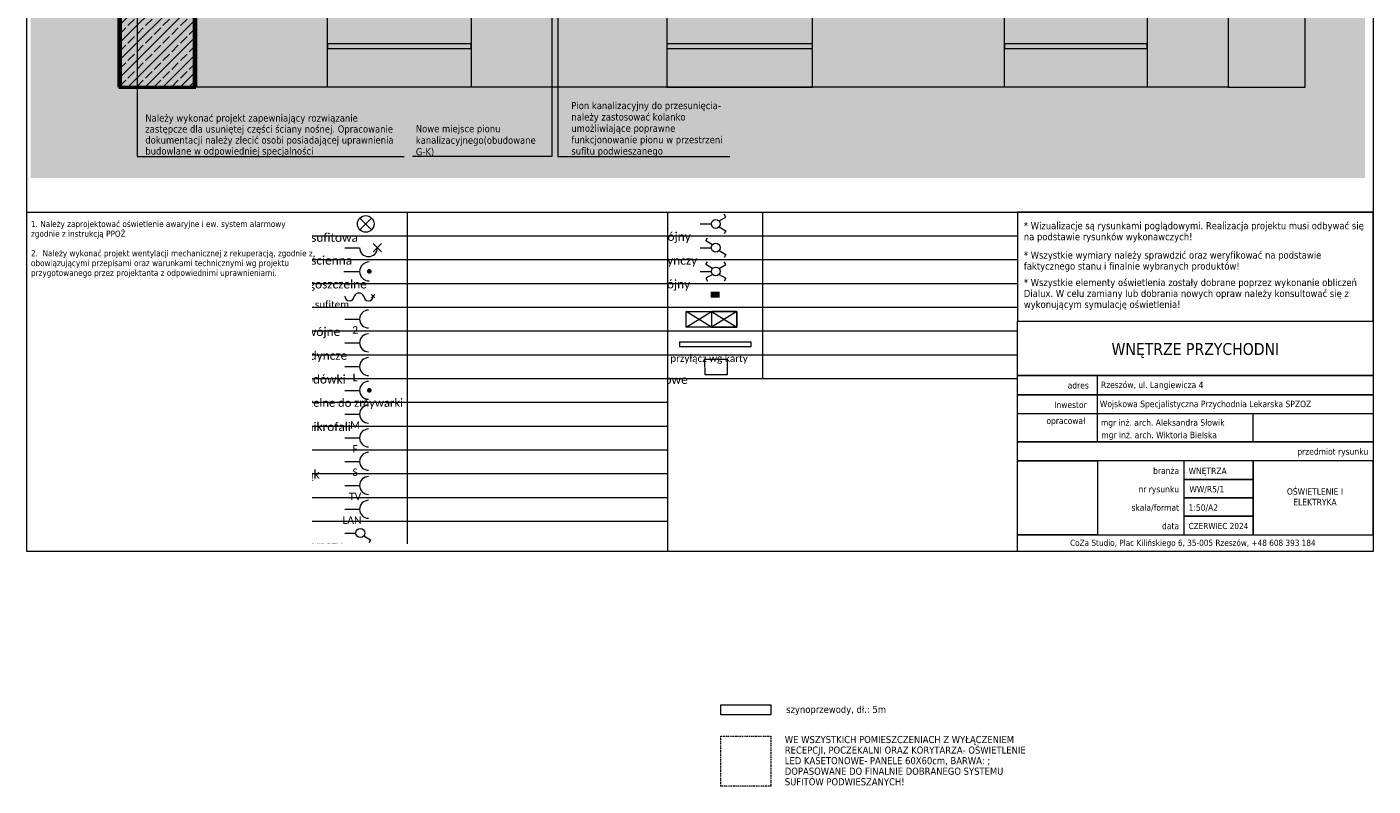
# Model space of a CAD drawing. Extents: x 70 to 5870, y -423 to 4155.
# Tile 1 of 26: x 70 to 2900, y -423 to 1173. Entities that reach past the tile are written whole.
import ezdxf
from ezdxf.xclip import XClip

# ---------------------------------------------------------------- set-up
doc = ezdxf.new("R2010")
doc.units = 0
doc.header["$MEASUREMENT"] = 0
doc.header["$XCLIPFRAME"] = 0
doc.linetypes.add('Kropki i Kreski', pattern=[36, 18, -9, 0, -9])
doc.linetypes.add('Przerywana gęsta', pattern=[18, 12, -6])
for name, color, linetype, lineweight in [('!elektryka_Nr_pióra__23', 7, 'Continuous', 13), ('!elektryka_Nr_pióra__41', 7, 'Continuous', 13), ('!tekst_Nr_pióra__1', 7, 'Continuous', 50), ('!tekst_Nr_pióra__41', 7, 'Continuous', 13), ('0_Nr_pióra__1', 7, 'Continuous', 50), ('0_Nr_pióra__41', 7, 'Continuous', 13), ('230-A Ściany działowe_Nr_pióra__1', 7, 'Continuous', 50), ('810-G Ogólne_Nr_pióra__30', 255, 'Continuous', 13), ('810-G Ogólne_Nr_pióra__5', 255, 'Continuous', 0), ('arkusz_Nr_pióra__5', 7, 'Continuous', 15), ('OW_tabela_stałe_Nr_pióra__5', 7, 'Continuous', 15)]:
    doc.layers.add(name, color=color, linetype=linetype, lineweight=lineweight)
for name, color, linetype, lineweight, true_color in [('!elektryka_Nr_pióra__83', 7, 'Continuous', 20, 0xff2d2d), ('arkusz_Nr_pióra__83', 7, 'Continuous', 20, 0xfedf07), ('tekst_Nr_pióra__83', 7, 'Continuous', 20, 0xfedf07), ('tekst_Nr_pióra__84', 7, 'Continuous', 5, 0xa5a5a5)]:
    doc.layers.add(name, color=color, linetype=linetype, lineweight=lineweight, true_color=true_color)
for name, color, linetype in [('230-A Ściany działowe', 7, 'Continuous'), ('820-G Rysunki Obrazki', 7, 'Continuous'), ('arkusz', 7, 'Continuous')]:
    doc.layers.add(name, color=color, linetype=linetype)
doc.styles.add('GENERATED_STYLE_1', font='txt')
doc.styles.add('GENERATED_STYLE_4', font='txt')
picture_1 = doc.add_image_def('image1.jpg', size_in_pixel=(768, 710))
pattern_1 = [(0, (365.15, 2600.682), (0, 17.3205), [0, -10]), (0, (370.15, 2609.342), (0, 17.3205), [0, -10])]

# ---------------------------------------------------------------- blocks, each defined once
blk = doc.blocks.new('Rysunek_4_2', base_point=(365.2, 2600.7))
at = {"layer": '230-A Ściany działowe', "linetype": 'Continuous', "lineweight": 0, "ltscale": 0.1, "true_color": 0x000000}
h = blk.add_hatch(dxfattribs=at)
h.set_pattern_fill('Tynk_0002', color=18, style=0, pattern_type=2)
h.set_pattern_definition(pattern_1)
h.paths.add_polyline_path([(263.2, 1046.7), (266.2, 1046.7), (266.2, 1822.7), (263.2, 1822.7)])
h = blk.add_hatch(dxfattribs=at)
h.set_pattern_fill('Beton_zbrojony_0002', color=18, style=0, pattern_type=2)
h.set_pattern_definition([(45, (365.15, 2600.682), (-18.38478, 18.38478), []), (45, (355.958, 2609.874), (-18.38478, 18.38478), [19.5, -6.5])])
h.paths.add_polyline_path([(266.2, 1046.7), (422.2, 1046.7), (422.2, 1822.7), (266.2, 1822.7)])
h = blk.add_hatch(dxfattribs=at)
h.set_pattern_fill('Tynk_0002', color=18, style=0, pattern_type=2)
h.set_pattern_definition(pattern_1)
h.paths.add_polyline_path([(422.2, 1046.7), (425.2, 1046.7), (425.2, 1822.7), (422.2, 1822.7)])
at = {"layer": '!tekst_Nr_pióra__41', "color": 7, "linetype": 'Continuous', "lineweight": 13, "ltscale": 0.1}
for p, q in [((302, 1829.1), (302, 900.4)), ((302, 900.4), (311.7, 900.4)), ((311.7, 900.4), (863.1, 900.4))]:
    blk.add_line(p, q, dxfattribs=at)
at = {"layer": '0_Nr_pióra__41', "color": 7, "linetype": 'Continuous', "lineweight": 13, "ltscale": 0.1}
for p, q in [((1186.4, 1902.2), (1186.4, 900.4)), ((1173.4, 1764.8), (1173.4, 900.4)), ((1156.4, 900.4), (880.4, 900.4)), ((1173.4, 900.4), (1156.4, 900.4)), ((1186.4, 900.4), (1207.3, 900.4)), ((1207.3, 900.4), (1547.5, 900.4))]:
    blk.add_line(p, q, dxfattribs=at)
at = {"layer": '230-A Ściany działowe_Nr_pióra__1', "color": 7, "linetype": 'Continuous', "lineweight": 50, "ltscale": 0.1}
for p, q in [((266.2, 1822.7), (266.2, 1046.7)), ((422.2, 1046.7), (422.2, 1822.7))]:
    blk.add_line(p, q, dxfattribs=at)
at = {"layer": '230-A Ściany działowe_Nr_pióra__1', "color": 7, "linetype": 'Continuous', "lineweight": 50, "ltscale": 0.1, "flags": 128}
for points in [[(263.2, 1822.7), (263.2, 1046.7)], [(425.2, 1046.7), (425.2, 1822.7)], [(263.2, 1046.7), (266.2, 1046.7)], [(266.2, 1046.7), (422.2, 1046.7)], [(422.2, 1046.7), (425.2, 1046.7)]]:
    blk.add_lwpolyline(points, dxfattribs=at)
at = {"layer": 'tekst_Nr_pióra__84', "color": 253, "linetype": 'Continuous', "lineweight": 5, "ltscale": 0.1, "true_color": 0xa5a5a5, "flags": 128}
for points in [[(2595.2, 3978.7), (2595.2, 1046.7), (2757.2, 1046.7), (2757.2, 3978.7)], [(2595.2, 1046.7), (425.2, 1046.7), (425.2, 1208.7), (2595.2, 1208.7)], [(702.1, 1208.7), (1004.1, 1208.7), (1004.1, 1046.7), (702.1, 1046.7)], [(1415.2, 1046.7), (1721.2, 1046.7), (1721.2, 1208.7), (1415.2, 1208.7)], [(2125.2, 1208.7), (2425.2, 1208.7), (2425.2, 1046.7), (2125.2, 1046.7)], [(1004.1, 1137.7), (702.1, 1137.7), (702.1, 1127.7), (1004.1, 1127.7)], [(1721.2, 1137.7), (1415.2, 1137.7), (1415.2, 1127.7), (1721.2, 1127.7)], [(2425.2, 1137.7), (2125.2, 1137.7), (2125.2, 1127.7), (2425.2, 1127.7)]]:
    blk.add_lwpolyline(points, close=True, dxfattribs=at)
at = {"layer": '!tekst_Nr_pióra__1', "color": 7, "linetype": 'Continuous', "lineweight": 50, "insert": (318.9, 900.5), "char_height": 15, "width": 536.938, "attachment_point": 7, "line_spacing_factor": 0.924234, "style": 'GENERATED_STYLE_1'}
blk.add_mtext('\\A1;{\\pql;\\fTahoma|b0|i0|c238|p34;Należy wykonać projekt zapewniający rozwiązanie zastępcze dla usuniętej części ściany nośnej. Opracowanie dokumentacji należy zlecić osobi posiadającej uprawnienia budowlane w odpowiedniej specjalności}', dxfattribs=at)
at = {"layer": '0_Nr_pióra__1', "color": 7, "linetype": 'Continuous', "lineweight": 50, "char_height": 15, "attachment_point": 7, "style": 'GENERATED_STYLE_1'}
for s, insert, width, line_spacing_factor in [('\\A1;{\\pql;\\fTahoma|b0|i0|c238|p34;Pion kanalizacyjny do przesunięcia- należy zastosować kolanko umożliwiające poprawne funkcjonowanie pionu w przestrzeni sufitu podwieszanego}', (1214.5, 900.5), 325.732, 0.954551), ('\\A1;{\\pql;\\fTahoma|b0|i0|c238|p34;Nowe miejsce pionu kanalizacyjnego(obudowa\\fTahoma|b0|i0|c238|p34;ne\\fTahoma|b0|i0|c238|p34; G-K)}', (887.6, 900.6), 261.597, 0.967169)]:
    blk.add_mtext(s, dxfattribs=dict(at, insert=insert, width=width, line_spacing_factor=line_spacing_factor))
blk = doc.blocks.new('Rysunek_6_5', base_point=(-3318.5, -2620.9))
at = {"layer": '!elektryka_Nr_pióra__83', "linetype": 'Continuous', "lineweight": 20, "ltscale": 0.1, "true_color": 0xff2d2d}
for points in [[(789.8, 654, 1), (789.8, 664, 1)], [(789.8, 403.9, 1), (789.8, 413.9, 1)]]:
    blk.add_hatch(color=20, dxfattribs=at).paths.add_polyline_path(points)
at = {"layer": '!elektryka_Nr_pióra__23', "color": 7, "linetype": 'Continuous', "lineweight": 13, "ltscale": 0.1}
for p, q in [((669.4, 783.9), (1416.7, 783.9)), ((869.4, 782), (869.4, 86)), ((669.4, 733.9), (1416.7, 733.9)), ((669.4, 683.9), (1416.7, 683.9)), ((669.4, 633.9), (1416.7, 633.9)), ((669.4, 583.9), (1416.7, 583.9)), ((669.4, 533.9), (1416.7, 533.9)), ((669.4, 483.9), (1416.7, 483.9)), ((669.4, 433.9), (1416.7, 433.9)), ((669.4, 383.9), (1416.7, 383.9)), ((669.4, 333.9), (1416.7, 333.9)), ((669.4, 283.9), (1416.7, 283.9)), ((669.4, 233.9), (1416.7, 233.9)), ((669.4, 183.9), (1416.7, 183.9)), ((669.4, 133.9), (1416.7, 133.9))]:
    blk.add_line(p, q, dxfattribs=at)
at = {"layer": '!elektryka_Nr_pióra__83', "color": 20, "linetype": 'Continuous', "lineweight": 20, "ltscale": 0.1, "true_color": 0xff2d2d}
for p, q in [((794.6, 771.2), (770, 746.6)), ((770, 771.2), (794.6, 746.6)), ((738.1, 708.9), (769.4, 708.9)), ((798.1, 700.1), (815.7, 717.7)), ((798.1, 717.7), (815.7, 700.1)), ((736.1, 658.9), (769.4, 658.9)), ((794.6, 610.7), (801.7, 603.6)), ((794.6, 603.6), (801.7, 610.7)), ((738.1, 558.9), (769.4, 558.9)), ((738.1, 508.9), (769.4, 508.9)), ((738.1, 458.9), (769.4, 458.9)), ((738.1, 408.9), (769.4, 408.9)), ((738.1, 358.9), (769.4, 358.9)), ((738.1, 308.9), (769.4, 308.9)), ((738.1, 259.6), (769.4, 259.6)), ((738.1, 208.9), (769.4, 208.9)), ((738.1, 158.9), (769.4, 158.9)), ((738.1, 108.9), (761.6, 108.9)), ((778, 102.7), (792.2, 94.5)), ((792.2, 94.5), (788.7, 88.4))]:
    blk.add_line(p, q, dxfattribs=at)
for centre, radius in [((782.3, 758.9), 17.4), ((771, 108.9), 9.38)]:
    blk.add_circle(centre, radius, dxfattribs=at)
for centre, radius, start, end in [((788.1, 708.9), 18.8, 180, 0), ((789.4, 658.9), 20, 90, 270), ((748.1, 607.2), 10, 180, 0), ((768.1, 602.3), 11.1, 25.8302, 154.1698), ((788.1, 607.2), 10, 180, 0), ((788.1, 558.9), 18.8, 90, 270), ((788.1, 508.9), 18.8, 90, 270), ((788.1, 458.9), 18.8, 90, 270), ((788.1, 408.9), 18.8, 90, 270), ((788.1, 358.9), 18.8, 90, 270), ((788.1, 308.9), 18.8, 90, 270), ((788.1, 259.6), 18.8, 90, 270), ((788.1, 208.9), 18.8, 90, 270), ((788.1, 158.9), 18.8, 90, 270)]:
    blk.add_arc(centre, radius, start, end, dxfattribs=at)
at = {"layer": '!elektryka_Nr_pióra__23', "color": 7, "linetype": 'Continuous', "lineweight": 13, "attachment_point": 1, "style": 'GENERATED_STYLE_4'}
for s, insert, char_height in [('\\A1;{\\pql;\\fCalibri Light|b0|i0|c238|p34;oprawa sufitowa}', (574.9, 739.3), 18), ('\\A1;{\\pql;\\fCalibri Light|b0|i0|c238|p34;oprawa ścienna}', (574.9, 691.3), 18), ('\\A1;{\\pql;\\fCalibri Light|b0|i0|c238|p34;gniazdo wtyczkowe bryzgoszczelne}', (386.4, 641.2), 18), ('\\A1;{\\pql;\\fCalibri Light|b0|i0|c238|p34;wypust okablowania do profili LED, pod sufitem}', (294.9, 597.1), 15), ('\\A1;{\\pql;\\fCalibri Light|b0|i0|c238|p34;gniazdo wtyczkowe \\fCalibri Light|b0|i0|c238|p34;podwójne}', (386.4, 541.3), 18), ('\\A1;{\\pql;\\fCalibri Light|b0|i0|c238|p34;gniazdo wtyczkowe po\\fCalibri Light|b0|i0|c238|p34;jedyncze}', (386.4, 491.2), 18), ('\\A1;{\\pql;\\fCalibri Light|b0|i0|c238|p34;gniazdo wtyczkowe \\fCalibri Light|b0|i0|c238|p34;do lodówki}', (386.4, 441.3), 18), ('\\A1;{\\pql;\\fCalibri Light|b0|i0|c238|p34;gniazdo wtyczkowe\\fCalibri Light|b0|i0|c238|p34; bryzgoszczelne\\fCalibri Light|b0|i0|c238|p34; do zmywarki}', (342.1, 391.3), 17), ('\\A1;{\\pql;\\fCalibri Light|b0|i0|c238|p34;gniazdo wtyczkowe do \\fCalibri Light|b0|i0|c238|p34;mikrofali}', (386.4, 341.3), 18), ('\\A1;{\\pql;\\fCalibri Light|b0|i0|c238|p34;przyłącz trójfazowy}', (386.4, 291.3), 18), ('\\A1;{\\pql;\\fCalibri Light|b0|i0|c238|p34;gniazdo do suszarki\\fCalibri Light|b0|i0|c238|p34; do rąk}', (386.4, 241.5), 18), ('\\A1;{\\pql;\\fCalibri Light|b0|i0|c238|p34;gniazdo TV}', (386.4, 191.1), 18), ('\\A1;{\\pql;\\fCalibri Light|b0|i0|c238|p34;gniazdo \\fCalibri Light|b0|i0|c238|p34;internetowe}', (386.4, 141.1), 18), ('\\A1;{\\pql;\\fCalibri Light|b0|i0|c238|p34;łą\\fCalibri Light|b0|i0|c238|p34;cznik klawiszowy pojedynczy}', (386.4, 91.2), 18)]:
    blk.add_mtext(s, dxfattribs=dict(at, insert=insert, char_height=char_height))
at = {"layer": '!elektryka_Nr_pióra__83', "color": 20, "linetype": 'Continuous', "lineweight": 20, "true_color": 0xff2d2d, "attachment_point": 2, "style": 'GENERATED_STYLE_4'}
for s, insert, char_height in [('\\A1;{\\pqc;\\fCalibri Light|b0|i0|c238|p34;2}', (760, 543.9), 15.625), ('\\A1;{\\pqc;\\fCalibri Light|b0|i0|c238|p34;L}', (760, 443.7), 15.625), ('\\A1;{\\pqc;\\fCalibri Light|b0|i0|c238|p34;Z}', (781.8, 389.3), 10), ('\\A1;{\\pqc;\\fCalibri Light|b0|i0|c238|p34;M}', (760, 343.7), 15.625), ('\\A1;{\\pqc;\\fCalibri Light|b0|i0|c238|p34;F}', (760, 293.7), 15.625), ('\\A1;{\\pqc;\\fCalibri Light|b0|i0|c238|p34;S}', (760, 244.6), 15.625), ('\\A1;{\\pqc;\\fCalibri Light|b0|i0|c238|p34;TV}', (760, 193.7), 15.625), ('\\A1;{\\pqc;\\fCalibri Light|b0|i0|c238|p34;LAN}', (753.4, 143.7), 15.625)]:
    blk.add_mtext(s, dxfattribs=dict(at, insert=insert, char_height=char_height))
blk = doc.blocks.new('Rysunek_7_6', base_point=(-2571.2, -1920.9))
at = {"layer": '!elektryka_Nr_pióra__83', "linetype": 'Continuous', "lineweight": 20, "ltscale": 0.1, "true_color": 0xff2d2d}
blk.add_hatch(color=20, dxfattribs=at).paths.add_polyline_path([(1526.1, 604), (1526.1, 616.5), (1507.3, 616.5), (1507.3, 604)])
at = {"layer": '!elektryka_Nr_pióra__23', "color": 7, "linetype": 'Continuous', "lineweight": 13, "ltscale": 0.1}
for p, q in [((1416.7, 783.9), (2152.7, 783.9)), ((1616.7, 783.9), (1616.7, 433.9)), ((1416.7, 733.9), (2152.7, 733.9)), ((1416.7, 683.9), (2152.7, 683.9)), ((1416.7, 633.9), (2152.7, 633.9)), ((1416.7, 583.9), (2152.7, 583.9)), ((1416.7, 533.9), (2152.7, 533.9)), ((1416.7, 483.9), (2152.7, 483.9)), ((1416.7, 433.9), (2152.7, 433.9))]:
    blk.add_line(p, q, dxfattribs=at)
at = {"layer": '!elektryka_Nr_pióra__83', "color": 20, "linetype": 'Continuous', "lineweight": 20, "ltscale": 0.1, "true_color": 0xff2d2d}
for p, q in [((1525.3, 765.1), (1539.5, 773.3)), ((1539.5, 773.3), (1536, 779.4)), ((1485.4, 758.9), (1508.9, 758.9)), ((1525.3, 752.7), (1539.5, 744.5)), ((1539.5, 744.5), (1536, 738.4)), ((1485.4, 708.9), (1508.9, 708.9)), ((1497, 723.3), (1500.5, 729.4)), ((1511.2, 715.1), (1497, 723.3)), ((1497, 673.3), (1500.5, 679.4)), ((1525.3, 702.7), (1539.5, 694.5)), ((1539.5, 694.5), (1536, 688.4)), ((1539.5, 673.3), (1536, 679.4)), ((1485.4, 658.9), (1508.9, 658.9)), ((1511.2, 665.1), (1497, 673.3)), ((1511.2, 652.7), (1497, 644.5)), ((1525.3, 665.1), (1539.5, 673.3)), ((1525.3, 652.7), (1539.5, 644.5)), ((1497, 644.5), (1500.5, 638.4)), ((1539.5, 644.5), (1536, 638.4))]:
    blk.add_line(p, q, dxfattribs=at)
at = {"layer": '!elektryka_Nr_pióra__83', "color": 20, "linetype": 'Przerywana gęsta', "lineweight": 20, "ltscale": 0.1, "true_color": 0xff2d2d}
for p, q in [((1442, 510.7), (1592, 510.7)), ((1442, 510.7), (1442, 500.7)), ((1592, 510.7), (1592, 500.7)), ((1592, 500.7), (1442, 500.7)), ((1495.6, 441.9), (1495.4, 474.6)), ((1495.4, 474.6), (1542, 474.6)), ((1542, 474.6), (1542, 441.9)), ((1542, 441.9), (1495.6, 441.9))]:
    blk.add_line(p, q, dxfattribs=at)
at = {"layer": '!elektryka_Nr_pióra__83', "color": 20, "linetype": 'Continuous', "lineweight": 20, "ltscale": 0.1, "true_color": 0xff2d2d, "flags": 128}
for points in [[(1456.1, 574.8), (1562.5, 574.8), (1562.5, 541.5), (1456.1, 541.5)], [(1562.5, 541.5), (1562.5, 574.8), (1509.3, 574.8), (1509.3, 541.5)]]:
    blk.add_lwpolyline(points, close=True, dxfattribs=at)
blk.add_lwpolyline([(1456.1, 541.5), (1509.3, 574.8), (1562.5, 541.5), (1562.5, 574.8), (1509.3, 541.5), (1456.1, 574.8)], dxfattribs=at)
at = {"layer": '!elektryka_Nr_pióra__83', "color": 20, "linetype": 'Continuous', "lineweight": 20, "ltscale": 0.1, "true_color": 0xff2d2d}
for centre in [(1518.2, 758.9), (1518.2, 708.9), (1518.2, 658.9)]:
    blk.add_circle(centre, 9.38, dxfattribs=at)
at = {"layer": '!elektryka_Nr_pióra__23', "color": 7, "linetype": 'Continuous', "lineweight": 13, "char_height": 18, "attachment_point": 1, "style": 'GENERATED_STYLE_4'}
for s, insert in [('\\A1;{\\pql;\\fCalibri Light|b0|i0|c238|p34;łącznik klawiszowy po\\fCalibri Light|b0|i0|c238|p34;dwójny}', (1133.7, 741.3)), ('\\A1;{\\pql;\\fCalibri Light|b0|i0|c238|p34;łącznik \\fCalibri Light|b0|i0|c238|p34;schodkowy pojedynczy}', (1133.7, 691.2)), ('\\A1;{\\pql;\\fCalibri Light|b0|i0|c238|p34;łącznik schodkowy po\\fCalibri Light|b0|i0|c238|p34;dwójny}', (1133.7, 641.3)), ('\\A1;{\\pql;\\fCalibri Light|b0|i0|c238|p34;tunel na kable}', (1133.7, 592.5)), ('\\A1;{\\pql;\\fCalibri Light|b0|i0|c238|p34;floorbox}', (1133.7, 542.7)), ('\\A1;{\\pql;\\fCalibri Light|b0|i0|c238|p34;oświetlenie LED kasetonowe}', (1133.7, 440.5))]:
    blk.add_mtext(s, dxfattribs=dict(at, insert=insert))
at = {"layer": '!elektryka_Nr_pióra__23', "color": 7, "linetype": 'Continuous', "lineweight": 13, "char_height": 15, "attachment_point": 1, "style": 'GENERATED_STYLE_4'}
for s, insert, width, line_spacing_factor in [('\\A1;{\\pql;\\fCalibri Light|b0|i0|c238|p34;szynoprzewody zwieszane 3F- przyłącz wg karty katal\\fCalibri Light|b0|i0|c238|p34;ogowej}', (1133.7, 483.9), 492.977, 0.931279), ('\\A1;{\\pql;\\fCalibri Light|b0|i0|c238|p34;- wszy\\fCalibri Light|b0|i0|c238|p34;s\\fCalibri Light|b0|i0|c238|p34;tkie \\fCalibri Light|b0|i0|c238|p34;n\\fCalibri Light|b0|i0|c238|p34;ieoznaczone łą\\fCalibri Light|b0|i0|c238|p34;c\\fCalibri Light|b0|i0|c238|p34;zniki do światła należy umieścić na wysokości 130 cm od projektowanego poziomu posadzki}', (704.4, 366.5), 727.29, 0.931171)]:
    blk.add_mtext(s, dxfattribs=dict(at, insert=insert, width=width, line_spacing_factor=line_spacing_factor))
at = {"layer": '!elektryka_Nr_pióra__41', "color": 7, "linetype": 'Continuous', "lineweight": 13, "char_height": 15, "attachment_point": 1, "style": 'GENERATED_STYLE_4'}
for s, insert in [('\\A1;{\\pql;\\fCalibri Light|b0|i0|c238|p34;- "h=..." - wysokość elementu od projektowanego poziomu posadzki w cm}', (704.4, 327.1)), ('\\A1;{\\pql;\\fCalibri Light|b0|i0|c238|p34;- "h=PS" - umiejscowienie wypustu pod sufitem}', (715.7, 290)), ('\\A1;{\\pql;\\fCalibri Light|b0|i0|c238|p34;- należy przewidzieć otwory na oprawy podtynkowe wg zestawienia}', (715.7, 251.1)), ('\\A1;{\\pql;\\fCalibri Light|b0|i0|c238|p34;- \\fCalibri Light|b0|i0|c238|p34;moc źródeł światła należy skonsultować ze sprzedawcą oświetlenia}', (735.4, 211.1))]:
    blk.add_mtext(s, dxfattribs=dict(at, insert=insert))

msp = doc.modelspace()

# ---------------------------------------------------------------- hatches: boundary and pattern name
at = {"layer": '810-G Ogólne_Nr_pióra__30', "linetype": 'Continuous', "lineweight": 5, "ltscale": 0.1}
msp.add_hatch(color=9, dxfattribs=at).paths.add_polyline_path([(77.8, 4155), (2883.2, 4155), (2883.2, 855.3), (77.8, 855.3)])

# ---------------------------------------------------------------- linework, layer by layer
at = {"layer": '810-G Ogólne_Nr_pióra__5', "color": 7, "linetype": 'Continuous', "lineweight": 15, "ltscale": 0.1}
msp.add_line((1416.7, 783.9), (1416.7, 69.8), dxfattribs=at)
at = {"layer": 'arkusz_Nr_pióra__5', "color": 7, "linetype": 'Continuous', "lineweight": 15, "ltscale": 0.1}
for p, q in [((2320.5, 301), (2320.5, 440.1)), ((2502.1, 260.6), (2502.1, 105.4)), ((2502.1, 221.8), (2502.1, 221.8)), ((2502.1, 221.8), (2647.7, 221.8)), ((2502.1, 183), (2502.1, 183)), ((2502.1, 144.2), (2502.1, 144.2))]:
    msp.add_line(p, q, dxfattribs=at)
for points in [[(70, 4130), (2900, 4130), (2900, 70), (70, 70)], [(2900, 70), (70, 70), (70, 783.9), (2900, 783.9)], [(2152.7, 554.3), (2900, 554.3), (2900, 783.9), (2152.7, 783.9)], [(2900, 440.1), (2152.7, 440.1), (2152.7, 554.3), (2900, 554.3)], [(2900, 399.7), (2152.7, 399.7), (2152.7, 440.1), (2900, 440.1)], [(2900, 399.7), (2900, 359.3), (2152.7, 359.3), (2152.7, 399.7)], [(2900, 301), (2152.7, 301), (2152.7, 399.7), (2900, 399.7)], [(2900, 301), (2900, 260.6), (2152.7, 260.6), (2152.7, 301)], [(2320.5, 105.4), (2152.7, 105.4), (2152.7, 260.6), (2320.5, 260.6)], [(2502.1, 221.8), (2647.7, 221.8), (2647.7, 260.6), (2502.1, 260.6)], [(2647.7, 105.4), (2900, 105.4), (2900, 260.6), (2647.7, 260.6)], [(2502.1, 183), (2647.7, 183), (2647.7, 221.8), (2502.1, 221.8)], [(2502.1, 144.2), (2647.7, 144.2), (2647.7, 183), (2502.1, 183)], [(2502.1, 105.4), (2647.7, 105.4), (2647.7, 144.2), (2502.1, 144.2)], [(2900, 105.4), (2900, 70), (2152.7, 70), (2152.7, 105.4)]]:
    msp.add_lwpolyline(points, close=True, dxfattribs=at)
for points in [[(2900, 598), (2900, 70), (2152.7, 70)], [(2647.7, 301), (2647.7, 359.3)]]:
    msp.add_lwpolyline(points, dxfattribs=at)
at = {"layer": 'arkusz_Nr_pióra__83', "color": 2, "linetype": 'Przerywana gęsta', "lineweight": 20, "ltscale": 0.1, "true_color": 0xfedf07}
msp.add_lwpolyline([(1529, -252.2), (1633.9, -252.2), (1633.9, -273.5), (1529, -273.5)], close=True, dxfattribs=at)
at = {"layer": 'tekst_Nr_pióra__83', "color": 2, "linetype": 'Kropki i Kreski', "lineweight": 20, "ltscale": 0.1, "true_color": 0xfedf07}
msp.add_lwpolyline([(1529, -318.3), (1633.9, -318.3), (1633.9, -423.2), (1529, -423.2)], close=True, dxfattribs=at)

# ---------------------------------------------------------------- block references
at = {"layer": '820-G Rysunki Obrazki', "color": 9, "linetype": 'Continuous', "lineweight": 5, "ltscale": 0.1, "true_color": 0xc2c2c2}
ref = msp.add_blockref('Rysunek_6_5', (-3318.5, -2620.9), dxfattribs=at)
XClip(ref).set_block_clipping_path([(669.396707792, 86.0457783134), (1416.6867705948, 783.8911329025)])
ref = msp.add_blockref('Rysunek_7_6', (-2571.2, -1920.9), dxfattribs=at)
XClip(ref).set_block_clipping_path([(1416.6867705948, 210.0016118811), (2152.7099371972, 783.8911329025)])

# ---------------------------------------------------------------- texts
at = {"layer": '0_Nr_pióra__41', "color": 254, "linetype": 'Continuous', "lineweight": 13, "true_color": 0xe5e5e5, "insert": (1666.1, -254.5), "char_height": 15, "attachment_point": 1, "style": 'GENERATED_STYLE_1'}
msp.add_mtext('\\A1;{\\pql;\\fTahoma|b0|i0|c238|p34;szynoprzewody, dł.: 5m}', dxfattribs=at)
at = {"layer": '0_Nr_pióra__41', "color": 254, "linetype": 'Continuous', "lineweight": 13, "true_color": 0xe5e5e5, "insert": (1663.3, -317.8), "char_height": 15, "width": 540.462, "attachment_point": 1, "line_spacing_factor": 0.888251, "style": 'GENERATED_STYLE_1'}
msp.add_mtext('\\A1;{\\pql;\\fTahoma|b0|i0|c238|p34;WE WSZYSTKICH POMIESZCZENIACH Z WYŁĄCZENIEM RECEPCJI, POCZEKALNI ORAZ KORYTARZA- OŚWIETLENIE LED KASETONOWE- PANELE 60X60cm, BARWA:\\fTahoma|b0|i0|c238|p34; \\fTahoma|b0|i0|c238|p34;; DOPASOWANE DO FINALNIE DOBRANEGO SYSTEMU SUFITÓW PODWIESZANYCH!}', dxfattribs=at)
at = {"layer": 'OW_tabela_stałe_Nr_pióra__5', "color": 7, "linetype": 'Continuous', "lineweight": 15, "style": 'GENERATED_STYLE_1'}
for s, insert, char_height, width, attachment_point, line_spacing_factor in [('\\A1;{\\pql;\\fTahoma|b0|i0|c238|p34;1. Należy zaprojektować oświetlenie awaryjne i ew. system alarmowy zgodnie z instrukcją PPOŻ\\P\\pql;\\fTahoma|b0|i0|c238|p34;\\P\\pql;\\fTahoma|b0|i0|c238|p34;2.  Należy wykonać projekt wentylacji mechanicznej z rekuperacją, zgodnie z obowiązującymi przepisami oraz warunkami technicznymi wg projektu przygotowanego przez projektanta z odpowiednimi uprawnieniami.}', (78.5, 765.4), 13, 590.87, 1, 0.948609), ('\\A1;{\\pql;\\fTahoma|b0|i0|c238|p34;* Wizualizacje są rysunkami poglądowymi. Realizacja projektu musi odbywać się na podstawie rysunków wykonawczych!}', (2165.8, 762.7), 15, 728.597, 1, 0.922945), ('\\A1;{\\pql;\\fTahoma|b0|i0|c238|p34;* Wszystkie wymiary należy sprawdzić oraz weryfikować na podstawie faktycznego stanu i finalnie wybranych produktów!}', (2165.8, 700.9), 15, 723.17, 1, 0.922871), ('\\A1;{\\pql;\\fTahoma|b0|i0|c238|p34;* Wszystkie elementy oświetlenia zostały dobrane poprzez wykonanie obliczeń Dialux. W celu zamiany lub dobrania nowych opraw należy konsultować się z wykonującym symulację oświetlenia!}', (2165.8, 643.4), 15, 723.17, 1, 0.923893), ('\\A1;{\\pqc;\\fTahoma|b0|i0|c238|p34;OŚWIETLENIE I ELEKTRYKA}', (2777.8, 203.1), 13.465, 161.508, 2, 0.99216)]:
    msp.add_mtext(s, dxfattribs=dict(at, insert=insert, char_height=char_height, width=width, attachment_point=attachment_point, line_spacing_factor=line_spacing_factor))
for s, insert, char_height, attachment_point in [('\\A1;{\\pqc;\\fTahoma|b0|i0|c238|p34;WNĘTRZE \\fTahoma|b0|i0|c238|p34;PRZYCHODNI}', (2526.4, 508.4), 25, 2), ('\\A1;{\\pql;\\fTahoma|b0|i0|c238|p34;adres}', (2258, 426.2), 13.465, 1), ('\\A1;{\\pql;\\fTahoma|b0|i0|c238|p34;Rzeszów, ul. \\fTahoma|b0|i0|c238|p34;Langiewicza 4}', (2327.9, 427.2), 13.465, 1), ('\\A1;{\\pql;\\fTahoma|b0|i0|c238|p34;Inwestor}', (2229.7, 385.3), 13.465, 1), ('\\A1;{\\pql;\\fTahoma|b0|i0|c238|p34;Wojskowa Specjalistyczna Przychodnia Lekarska SPZOZ}', (2325.7, 387.1), 13.465, 1), ('\\A1;{\\pql;\\fTahoma|b0|i0|c238|p34;opracował}', (2213.2, 351.7), 13.465, 1), ('\\A1;{\\pql;\\fTahoma|b0|i0|c238|p34;mgr inż. arch. Aleksandra \\fTahoma|b0|i0|c238|p34;Słowik}', (2327.9, 347.9), 13.465, 1), ('\\A1;{\\pql;\\fTahoma|b0|i0|c238|p34;mgr inż. arch. \\fTahoma|b0|i0|c238|p34;Wiktoria Bielska}', (2328.7, 321.8), 13.465, 1), ('\\A1;{\\pqr;\\fTahoma|b0|i0|c238|p34;przedmiot rysunku}', (2890, 287.1), 13.465, 3), ('\\A1;{\\pqr;\\fTahoma|b0|i0|c238|p34;branża}', (2492.1, 246.7), 13.465, 3), ('\\A1;{\\pql;\\fTahoma|b0|i0|c238|p34;WNĘTRZA}', (2512.1, 246.2), 13.465, 1), ('\\A1;{\\pqr;\\fTahoma|b0|i0|c238|p34;nr rysunku}', (2492.1, 207.9), 13.465, 3), ('\\A1;{\\pql;\\fTahoma|b0|i0|c238|p34;WW/\\fTahoma|b0|i0|c238|p34;R5\\fTahoma|b0|i0|c238|p34;/1}', (2513.8, 207.9), 13.465, 1), ('\\A1;{\\pqr;\\fTahoma|b0|i0|c238|p34;skala\\fTahoma|b0|i0|c238|p34;/format}', (2492.1, 169.2), 13.465, 3), ('\\A1;{\\pql;\\fTahoma|b0|i0|c238|p34;1:50/A\\fTahoma|b0|i0|c238|p34;2}', (2512.1, 169.2), 13.465, 1), ('\\A1;{\\pqr;\\fTahoma|b0|i0|c238|p34;data}', (2492.1, 130.4), 13.465, 3), ('\\A1;{\\pql;\\fTahoma|b0|i0|c238|p34;CZERWIEC\\fTahoma|b0|i0|c238|p34; 2024}', (2512.1, 130.2), 13, 1), ('\\A1;{\\pqc;\\fTahoma|b0|i0|c238|p34;CoZa Studio, \\fTahoma|b0|i0|c238|p34;Plac Kilińskiego 6\\fTahoma|b0|i0|c238|p34;, 35-\\fTahoma|b0|i0|c238|p34;005\\fTahoma|b0|i0|c238|p34; Rzeszów, +48 608 393 184}', (2521.1, 94.9), 13, 2)]:
    msp.add_mtext(s, dxfattribs=dict(at, insert=insert, char_height=char_height, attachment_point=attachment_point))

# ---------------------------------------------------------------- pictures from other files: only their frames are drawn
at = {"layer": 'arkusz', "linetype": 'Continuous', "lineweight": 0}
image = msp.add_image(picture_1, insert=(2152.7, 105.4), size_in_units=(167.8, 155.2), dxfattribs=at)
image.set_boundary_path([(-0.5, -0.5), (767.5, 709.5)])

# ---------------------------------------------------------------- next in the draw order: block references
at = {"layer": '820-G Rysunki Obrazki', "color": 9, "linetype": 'Continuous', "lineweight": 5, "ltscale": 0.1, "true_color": 0xc2c2c2}
ref = msp.add_blockref('Rysunek_4_2', (365.2, 2600.7), dxfattribs=at)
XClip(ref).set_block_clipping_path([(70, 783.8911329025), (2900, 4015.4311028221)])

doc.saveas('drawing.dxf')
